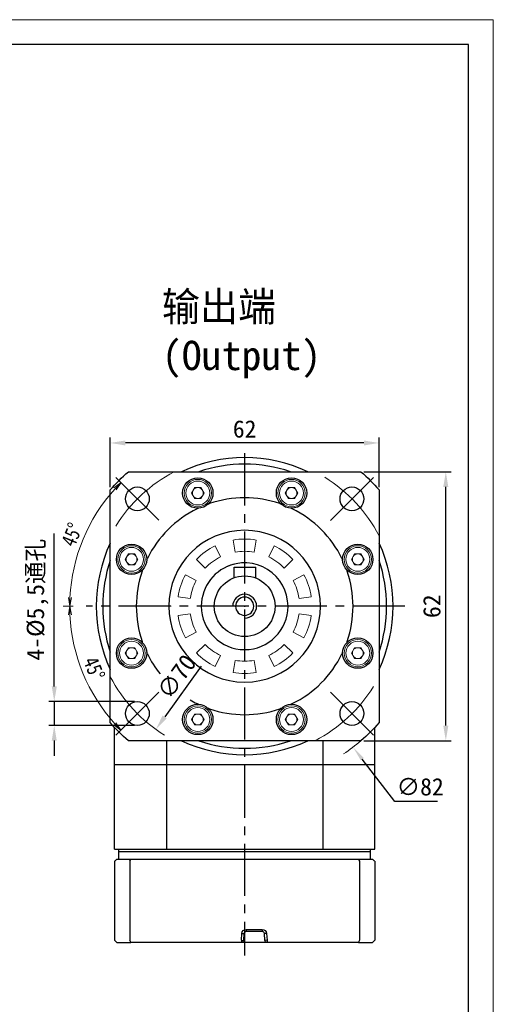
# Model space of a CAD drawing. Header units: millimetres. Extents: x 2421 to 2904, y 79 to 421.
# Tile 8 of 8: x 2795 to 2904, y 194 to 421. Entities that reach past the tile are written whole.
import ezdxf

# ---------------------------------------------------------------- set-up
doc = ezdxf.new("R2010")
doc.units = ezdxf.units.MM
doc.linetypes.add('ACAD_ISO10W100', pattern=[18, 12, -3, 0, -3])
doc.linetypes.add('点画线', pattern=[18, 12, -2, 2, -2])
doc.layers.add('6文字层', color=3, linetype='Continuous')
doc.layers.add('7中心线层', color=7, linetype='点画线')
for name, color, linetype, lineweight in [('中心线层', 7, 'ACAD_ISO10W100', 20), ('图框_外框线', 7, 'Continuous', 18), ('尺寸线', 7, 'Continuous', 18), ('标注线', 7, 'Continuous', 20), ('粗实线', 7, 'Continuous', 40)]:
    doc.layers.add(name, color=color, linetype=linetype, lineweight=lineweight)
doc.styles.add('宋体', font='txt', dxfattribs={"width": 0.8})
doc.styles.add('工程字', font='txt')
doc.dimstyles.new('A水平标注', dxfattribs={"dimtxt": 3.5, "dimasz": 2, "dimexe": 1.5, "dimexo": 3, "dimgap": 1.1, "dimtad": 1, "dimtoh": 1, "dimdec": 1, "dimdsep": 46, "dimtxsty": '宋体', "dimblk": 'OPEN', "dimcen": 3, "dimclrd": 3, "dimclre": 3, "dimclrt": 6, "dimadec": 0, "dimazin": 0, "dimtm": 1e-09, "dimtfac": 1, "dimtdec": 1, "dimtix": 1, "dimtmove": 0, "dimatfit": 3, "dimldrblk": 'OPEN', "dimfxl": 1, "dimtfill": 1, "dimtfillclr": 256, "dimlwd": 13, "dimlwe": 13, "dimarcsym": 0})
doc.dimstyles.new('DIMSTYLE_17', dxfattribs={"dimtxt": 8, "dimasz": 12, "dimexe": 0.18, "dimexo": 0.0625, "dimgap": 0.09, "dimtad": 1, "dimtih": 1, "dimtoh": 1, "dimdec": 3, "dimdsep": 46, "dimtxsty": 'Standard', "dimblk": '_CAXARROW', "dimcen": 0.09, "dimdle": 24, "dimadec": 0, "dimazin": 0, "dimtfac": 0.7, "dimtdec": 3, "dimtofl": 0, "dimtmove": 0, "dimatfit": 3, "dimfxl": 1, "dimtolj": 1, "dimarcsym": 0})
doc.dimstyles.new('ISO-25', dxfattribs={"dimtxt": 2.5, "dimasz": 2.5, "dimexe": 1.25, "dimexo": 0.625, "dimtad": 1, "dimtxsty": 'Standard', "dimcen": 2.5, "dimadec": 0, "dimazin": 0, "dimtfac": 1, "dimtmove": 0, "dimatfit": 3, "dimfxl": 1, "dimarcsym": 0})

# ---------------------------------------------------------------- blocks, each defined once
blk = doc.blocks.new('*D33')
at = {"layer": '6文字层', "color": 0, "linetype": 'ByBlock', "lineweight": -2}
for p, q in [((2874.07, 316.31), (2894.27, 316.31)), ((2893.02, 257.81), (2893.02, 312.81)), ((2874.07, 254.31), (2894.27, 254.31))]:
    blk.add_line(p, q, dxfattribs=at)
at = {"layer": '6文字层', "color": 0}
for points in [[(2893.6, 312.81), (2892.43, 312.81), (2893.02, 316.31)], [(2892.43, 257.81), (2893.6, 257.81), (2893.02, 254.31)]]:
    blk.add_solid(points, dxfattribs=at)
at = {"layer": 'Defpoints', "color": 0}
for p in [(2873.45, 316.31), (2893.02, 316.31), (2873.45, 254.31)]:
    blk.add_point(p, dxfattribs=at)
at = {"layer": '6文字层', "color": 0, "insert": (2889.82, 285.31), "char_height": 4, "attachment_point": 5, "rotation": 90}
blk.add_mtext('62', dxfattribs=at)
blk = doc.blocks.new('*D34')
at = {"layer": '6文字层', "color": 0, "linetype": 'ByBlock', "lineweight": -2}
for p, q in [((2815.61, 312.76), (2815.61, 324.19)), ((2874.11, 322.94), (2819.11, 322.94)), ((2877.61, 312.76), (2877.61, 324.19))]:
    blk.add_line(p, q, dxfattribs=at)
at = {"layer": '6文字层', "color": 0}
for points in [[(2819.11, 323.52), (2819.11, 322.36), (2815.61, 322.94)], [(2874.11, 322.36), (2874.11, 323.52), (2877.61, 322.94)]]:
    blk.add_solid(points, dxfattribs=at)
at = {"layer": 'Defpoints', "color": 0}
for p in [(2815.61, 322.94), (2815.61, 312.14), (2877.61, 312.14)]:
    blk.add_point(p, dxfattribs=at)
at = {"layer": '6文字层', "color": 0, "insert": (2846.61, 326.14), "char_height": 4, "attachment_point": 5}
blk.add_mtext('62', dxfattribs=at)
blk = doc.blocks.new('*D35')
at = {"layer": '6文字层', "color": 0, "linetype": 'ByBlock', "lineweight": -2}
blk.add_line((2836.6, 271.46), (2828.16, 259.78), dxfattribs=at)
at = {"layer": '6文字层', "color": 0}
blk.add_solid([(2827.69, 260.12), (2828.63, 259.43), (2826.11, 256.94)], dxfattribs=at)
at = {"layer": 'Defpoints', "color": 0}
for p in [(2867.12, 313.67), (2826.11, 256.94)]:
    blk.add_point(p, dxfattribs=at)
at = {"layer": '6文字层', "color": 0, "insert": (2830.93, 269.07), "char_height": 4, "attachment_point": 5, "rotation": 54.14}
blk.add_mtext('∅70', dxfattribs=at)
blk = doc.blocks.new('_CAXARROW')
blk.add_hatch(color=0).paths.add_polyline_path([(0, 0), (-1, 0.125), (-1, -0.125)], flags=0)
blk = doc.blocks.new('*D36')
at = {"layer": '6文字层', "color": 0, "linetype": 'ByBlock', "lineweight": -2}
for p, q in [((2846.52, 285.31), (2846.7, 285.31)), ((2846.61, 285.22), (2846.61, 285.4)), ((2881.27, 240.26), (2873.75, 250.04)), ((2891.12, 240.26), (2881.27, 240.26))]:
    blk.add_line(p, q, dxfattribs=at)
at = {"layer": 'Defpoints', "color": 0}
for p in [(2821.61, 317.8), (2871.62, 252.81)]:
    blk.add_point(p, dxfattribs=at)
at = {"layer": '6文字层', "color": 0, "lineweight": -2, "xscale": 3.5, "yscale": 3.5, "zscale": 3.5, "rotation": 127.5780495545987}
blk.add_blockref('_CAXARROW', (2871.62, 252.81), dxfattribs=at)
at = {"layer": '6文字层', "color": 0, "insert": (2887.1, 243.66), "char_height": 4, "attachment_point": 5, "style": '工程字'}
blk.add_mtext('\\A1;\\A1;∅82', dxfattribs=at)
blk = doc.blocks.new('_FILLED')
at = {"linetype": 'ByBlock'}
blk.add_hatch(color=0, dxfattribs=at).paths.add_polyline_path([(0, 0), (-1, 0.133), (-1, -0.133)], flags=0)
blk = doc.blocks.new('*D37')
at = {"layer": '6文字层', "color": 0, "linetype": 'ByBlock', "lineweight": -2}
for p, q in [((2802.68, 266.82), (2802.68, 302.08)), ((2821.2, 263.32), (2801.43, 263.32)), ((2802.68, 263.32), (2802.68, 257.82)), ((2821.2, 257.82), (2801.43, 257.82)), ((2802.68, 254.32), (2802.68, 250.82))]:
    blk.add_line(p, q, dxfattribs=at)
at = {"layer": '6文字层', "color": 0}
for points in [[(2802.1, 266.82), (2803.27, 266.82), (2802.68, 263.32)], [(2803.27, 254.32), (2802.1, 254.32), (2802.68, 257.82)]]:
    blk.add_solid(points, dxfattribs=at)
at = {"layer": 'Defpoints', "color": 0}
for p in [(2821.82, 263.32), (2802.68, 257.82), (2821.82, 257.82)]:
    blk.add_point(p, dxfattribs=at)
at = {"layer": '6文字层', "color": 0, "insert": (2798.85, 286.8), "char_height": 4, "attachment_point": 5, "rotation": 90, "style": '工程字'}
blk.add_mtext('4-%%c5,5通孔', dxfattribs=at)
blk = doc.blocks.new('_Open')
at = {"color": 0, "linetype": 'ByBlock', "lineweight": -2}
for p, q in [((-1, 0.17), (0, 0)), ((-1, -0.17), (0, 0)), ((0, 0), (-1, 0))]:
    blk.add_line(p, q, dxfattribs=at)
blk = doc.blocks.new('*D49')
at = {"color": 3, "lineweight": 13}
blk.add_line((2807.08, 285.31), (2804.74, 285.31), dxfattribs=at)
blk.add_arc((2846.61, 285.31), 40.37, 182.8387, 222.1369, dxfattribs=at)
at = {"layer": 'Defpoints', "color": 0}
for p in [(2810.08, 285.31), (2883.54, 285.31), (2806.89, 278.08), (2826.8, 265.52), (2816.9, 255.62)]:
    blk.add_point(p, dxfattribs=at)
at = {"color": 3, "lineweight": 13, "xscale": 2, "yscale": 2, "zscale": 2}
for p, rotation in [((2806.24, 285.31), 91.41936213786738), ((2818.05, 256.77), 313.5563043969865)]:
    blk.add_blockref('_Open', p, dxfattribs=dict(at, rotation=rotation))
at = {"color": 6, "insert": (2811.89, 270.93), "char_height": 3.5, "attachment_point": 5, "rotation": 292.4878, "style": '宋体', "bg_fill": 3, "box_fill_scale": 1.1, "bg_fill_color": 257, "bg_fill_transparency": 0}
blk.add_mtext('45%%d', dxfattribs=at)
blk = doc.blocks.new('*D50')
at = {"color": 3, "lineweight": 13}
blk.add_line((2807.08, 285.31), (2804.76, 285.31), dxfattribs=at)
blk.add_arc((2846.61, 285.31), 40.35, 137.8159, 177.1598, dxfattribs=at)
at = {"layer": 'Defpoints', "color": 0}
for p in [(2816.93, 315.02), (2826.82, 305.11), (2807.92, 296.76), (2810.08, 285.31), (2883.54, 285.31)]:
    blk.add_point(p, dxfattribs=at)
at = {"color": 3, "lineweight": 13, "xscale": 2, "yscale": 2, "zscale": 2}
for p, rotation in [((2818.09, 313.85), 46.39578960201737), ((2806.26, 285.31), 268.5798769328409)]:
    blk.add_blockref('_Open', p, dxfattribs=dict(at, rotation=rotation))
at = {"color": 6, "insert": (2806.76, 301.82), "char_height": 3.5, "attachment_point": 5, "rotation": 67.4878, "style": '宋体', "bg_fill": 3, "box_fill_scale": 1.1, "bg_fill_color": 257, "bg_fill_transparency": 0}
blk.add_mtext('45%%d', dxfattribs=at)

msp = doc.modelspace()

# ---------------------------------------------------------------- linework, layer by layer
msp.add_line((2815.6122, 285.3057), (2813.8622, 285.3057))
for start, end in [(0, 180), (270, 0)]:
    msp.add_arc((2846.6122, 285.3057), 2.75, start, end)
at = {"layer": '7中心线层'}
for p, q in [((2846.6122, 320.5557), (2846.6122, 204.8057)), ((2883.5416, 285.3057), (2810.082, 285.3057))]:
    msp.add_line(p, q, dxfattribs=at)
at = {"layer": '中心线层', "color": 0, "linetype": 'ByBlock'}
for p, q in [((2816.9264, 315.0168), (2826.8216, 305.1131)), ((2876.3233, 314.9916), (2866.4196, 305.0963)), ((2816.9011, 255.6198), (2826.8048, 265.5151)), ((2876.2981, 255.5946), (2866.4028, 265.4983))]:
    msp.add_line(p, q, dxfattribs=at)
for start, end in [(117.66045, 148.100522), (27.66045, 58.100522), (207.66045, 238.100522), (297.66045, 328.100522)]:
    msp.add_arc((2846.6122, 285.3057), 35, start, end, dxfattribs=at)
at = {"layer": '图框_外框线', "color": 3}
msp.add_lwpolyline([(2421.1197, 79.0577), (2903.9808, 79.0577), (2903.9808, 420.5095), (2421.1197, 420.5095)], close=True, dxfattribs=at)
at = {"layer": '图框_外框线', "color": 3, "lineweight": 25}
msp.add_lwpolyline([(2449.8615, 84.8061), (2898.2325, 84.8061), (2898.2325, 414.7612), (2449.8615, 414.7612)], close=True, dxfattribs=at)
at = {"layer": '尺寸线', "color": 7}
for p, q in [((2834.358, 311.4053), (2835.0797, 312.6553)), ((2835.0797, 310.1553), (2834.358, 311.4053)), ((2835.0797, 312.6553), (2836.5231, 312.6553)), ((2836.5231, 312.6553), (2837.2448, 311.4053)), ((2837.2448, 311.4053), (2836.5231, 310.1553)), ((2855.9797, 311.4053), (2856.7013, 312.6553)), ((2856.7013, 310.1553), (2855.9797, 311.4053)), ((2856.7013, 312.6553), (2858.1447, 312.6553)), ((2858.1447, 312.6553), (2858.8664, 311.4053)), ((2858.8664, 311.4053), (2858.1447, 310.1553)), ((2836.5231, 310.1553), (2835.0797, 310.1553)), ((2858.1447, 310.1553), (2856.7013, 310.1553)), ((2843.9215, 300.5658), (2844.413, 297.7779)), ((2848.8114, 297.7779), (2849.303, 300.5658)), ((2819.0693, 296.1165), (2819.7909, 297.3665)), ((2819.7909, 297.3665), (2821.2343, 297.3665)), ((2821.2343, 297.3665), (2821.956, 296.1165)), ((2841.0604, 296.6886), (2839.8194, 299.233)), ((2853.405, 299.233), (2852.164, 296.6886)), ((2871.2684, 296.1165), (2871.9901, 297.3665)), ((2871.9901, 297.3665), (2873.4335, 297.3665)), ((2873.4335, 297.3665), (2874.1552, 296.1165)), ((2819.7909, 294.8665), (2819.0693, 296.1165)), ((2821.956, 296.1165), (2821.2343, 294.8665)), ((2835.4657, 296.0698), (2837.5021, 294.1033)), ((2855.7224, 294.1033), (2857.7588, 296.0698)), ((2871.9901, 294.8665), (2871.2684, 296.1165)), ((2874.1552, 296.1165), (2873.4335, 294.8665)), ((2821.2343, 294.8665), (2819.7909, 294.8665)), ((2873.4335, 294.8665), (2871.9901, 294.8665)), ((2835.43, 291.2514), (2832.9305, 292.5804)), ((2860.2939, 292.5804), (2857.7944, 291.2514)), ((2831.2675, 287.4623), (2834.0709, 287.0683)), ((2859.1536, 287.0683), (2861.9569, 287.4623)), ((2829.1122, 285.3057), (2828.6122, 285.3057)), ((2829.1122, 285.3057), (2829.6167, 285.3057)), ((2864.1122, 285.3057), (2863.6077, 285.3057)), ((2864.1122, 285.3057), (2864.6122, 285.3057)), ((2834.0709, 283.5431), (2831.2675, 283.1491)), ((2861.9569, 283.1491), (2859.1536, 283.5431)), ((2832.9305, 278.031), (2835.43, 279.36)), ((2857.7944, 279.36), (2860.2939, 278.031)), ((2819.0693, 274.4949), (2819.7909, 275.7449)), ((2819.7909, 275.7449), (2821.2343, 275.7449)), ((2821.2343, 275.7449), (2821.956, 274.4949)), ((2837.5021, 276.5081), (2835.4657, 274.5416)), ((2857.7588, 274.5416), (2855.7224, 276.5081)), ((2871.2684, 274.4949), (2871.9901, 275.7449)), ((2871.9901, 275.7449), (2873.4335, 275.7449)), ((2873.4335, 275.7449), (2874.1552, 274.4949)), ((2819.7909, 273.2449), (2819.0693, 274.4949)), ((2821.2343, 273.2449), (2819.7909, 273.2449)), ((2821.956, 274.4949), (2821.2343, 273.2449)), ((2839.8194, 271.3784), (2841.0604, 273.9228)), ((2844.413, 272.8335), (2843.9215, 270.0456)), ((2849.303, 270.0456), (2848.8114, 272.8335)), ((2852.164, 273.9228), (2853.405, 271.3784)), ((2871.9901, 273.2449), (2871.2684, 274.4949)), ((2873.4335, 273.2449), (2871.9901, 273.2449)), ((2874.1552, 274.4949), (2873.4335, 273.2449)), ((2834.358, 259.2061), (2835.0797, 260.4561)), ((2835.0797, 257.9561), (2834.358, 259.2061)), ((2835.0797, 260.4561), (2836.5231, 260.4561)), ((2836.5231, 260.4561), (2837.2448, 259.2061)), ((2837.2448, 259.2061), (2836.5231, 257.9561)), ((2855.9797, 259.2061), (2856.7013, 260.4561)), ((2856.7013, 257.9561), (2855.9797, 259.2061)), ((2856.7013, 260.4561), (2858.1447, 260.4561)), ((2858.1447, 260.4561), (2858.8664, 259.2061)), ((2858.8664, 259.2061), (2858.1447, 257.9561)), ((2836.5231, 257.9561), (2835.0797, 257.9561)), ((2858.1447, 257.9561), (2856.7013, 257.9561))]:
    msp.add_line(p, q, dxfattribs=at)
for centre, radius, start, end in [((2835.8014, 311.4053), 3.15, 0, 180), ((2857.423, 311.4053), 3.15, 135, 315), ((2857.423, 311.4053), 3.15, 315, 135), ((2835.8014, 311.4053), 3.15, 180, 0), ((2835.8014, 311.4053), 1.25, 150, 180), ((2835.8014, 311.4053), 1.25, 180, 210), ((2835.8014, 311.4053), 1.25, 30, 90), ((2835.8014, 311.4053), 1.25, 0, 30), ((2835.8014, 311.4053), 1.25, 330, 0), ((2857.423, 311.4053), 1.25, 150, 180), ((2857.423, 311.4053), 1.25, 180, 210), ((2857.423, 311.4053), 1.25, 30, 90), ((2857.423, 311.4053), 1.25, 0, 30), ((2857.423, 311.4053), 1.25, 330, 0), ((2835.8014, 311.4053), 1.25, 210, 270), ((2835.8014, 311.4053), 1.25, 270, 330), ((2857.423, 311.4053), 1.25, 210, 270), ((2857.423, 311.4053), 1.25, 270, 330), ((2846.6122, 285.3057), 15.4955, 80, 100), ((2820.5126, 296.1165), 3.15, 45, 225), ((2820.5126, 296.1165), 3.15, 225, 45), ((2820.5126, 296.1165), 1.25, 30, 90), ((2846.6122, 285.3057), 15.4955, 116, 136), ((2846.6122, 285.3057), 15.4955, 44, 64), ((2872.7118, 296.1165), 3.15, 90, 270), ((2872.7118, 296.1165), 3.15, 270, 90), ((2872.7118, 296.1165), 1.25, 30, 90), ((2820.5126, 296.1165), 1.25, 150, 180), ((2820.5126, 296.1165), 1.25, 180, 210), ((2820.5126, 296.1165), 1.25, 210, 270), ((2820.5126, 296.1165), 1.25, 270, 330), ((2820.5126, 296.1165), 1.25, 0, 30), ((2820.5126, 296.1165), 1.25, 330, 0), ((2872.7118, 296.1165), 1.25, 150, 180), ((2872.7118, 296.1165), 1.25, 180, 210), ((2872.7118, 296.1165), 1.25, 210, 270), ((2872.7118, 296.1165), 1.25, 270, 330), ((2872.7118, 296.1165), 1.25, 0, 30), ((2872.7118, 296.1165), 1.25, 330, 0), ((2846.6122, 285.3057), 15.4955, 152, 172), ((2846.6122, 285.3057), 15.4955, 8, 28), ((2846.6122, 285.3057), 15.4955, 188, 208), ((2846.6122, 285.3057), 15.4955, 332, 352), ((2820.5126, 274.4949), 3.15, 90, 270), ((2820.5126, 274.4949), 3.15, 270, 90), ((2872.7118, 274.4949), 3.15, 45, 225), ((2820.5126, 274.4949), 1.25, 150, 180), ((2820.5126, 274.4949), 1.25, 30, 90), ((2820.5126, 274.4949), 1.25, 0, 30), ((2872.7118, 274.4949), 3.15, 225, 45), ((2872.7118, 274.4949), 1.25, 150, 180), ((2872.7118, 274.4949), 1.25, 30, 90), ((2872.7118, 274.4949), 1.25, 0, 30), ((2820.5126, 274.4949), 1.25, 180, 210), ((2820.5126, 274.4949), 1.25, 210, 270), ((2820.5126, 274.4949), 1.25, 270, 330), ((2820.5126, 274.4949), 1.25, 330, 0), ((2846.6122, 285.3057), 15.4955, 224, 244), ((2846.6122, 285.3057), 15.4955, 296, 316), ((2872.7118, 274.4949), 1.25, 180, 210), ((2872.7118, 274.4949), 1.25, 210, 270), ((2872.7118, 274.4949), 1.25, 270, 330), ((2872.7118, 274.4949), 1.25, 330, 0), ((2846.6122, 285.3057), 15.4955, 260, 280), ((2835.8014, 259.2061), 3.15, 135, 315), ((2835.8014, 259.2061), 3.15, 315, 135), ((2857.423, 259.2061), 3.15, 0, 180), ((2835.8014, 259.2061), 1.25, 150, 180), ((2835.8014, 259.2061), 1.25, 180, 210), ((2835.8014, 259.2061), 1.25, 30, 90), ((2835.8014, 259.2061), 1.25, 0, 30), ((2835.8014, 259.2061), 1.25, 330, 0), ((2857.423, 259.2061), 3.15, 180, 0), ((2857.423, 259.2061), 1.25, 150, 180), ((2857.423, 259.2061), 1.25, 180, 210), ((2857.423, 259.2061), 1.25, 30, 90), ((2857.423, 259.2061), 1.25, 0, 30), ((2857.423, 259.2061), 1.25, 330, 0), ((2835.8014, 259.2061), 1.25, 210, 270), ((2835.8014, 259.2061), 1.25, 270, 330), ((2857.423, 259.2061), 1.25, 210, 270), ((2857.423, 259.2061), 1.25, 270, 330)]:
    msp.add_arc(centre, radius, start, end, dxfattribs=at)
at = {"layer": '尺寸线', "color": 7, "extrusion": (0, 0, -1)}
for centre, radius, start, end in [((-2835.8014, 311.4053), 2.75, 0, 180), ((-2857.423, 311.4053), 2.75, 0, 180), ((-2835.8014, 311.4053), 2.75, 180, 0), ((-2835.8014, 311.4053), 1.25, 30, 90), ((-2857.423, 311.4053), 2.75, 180, 0), ((-2857.423, 311.4053), 1.25, 30, 90), ((-2820.5126, 296.1165), 2.75, 0, 180), ((-2820.5126, 296.1165), 1.25, 30, 90), ((-2846.6122, 285.3057), 12.6646, 80, 100), ((-2872.7118, 296.1165), 2.75, 0, 180), ((-2872.7118, 296.1165), 1.25, 30, 90), ((-2820.5126, 296.1165), 2.75, 180, 0), ((-2846.6122, 285.3057), 12.6646, 44, 64), ((-2846.6122, 285.3057), 12.6646, 116, 136), ((-2872.7118, 296.1165), 2.75, 180, 0), ((-2846.6122, 285.3057), 12.6646, 8, 28), ((-2846.6122, 285.3057), 12.6646, 152, 172), ((-2846.6122, 285.3057), 12.6646, 332, 352), ((-2846.6122, 285.3057), 12.6646, 188, 208), ((-2820.5126, 274.4949), 2.75, 0, 180), ((-2872.7118, 274.4949), 2.75, 0, 180), ((-2820.5126, 274.4949), 1.25, 30, 90), ((-2846.6122, 285.3057), 12.6646, 296, 316), ((-2846.6122, 285.3057), 12.6646, 224, 244), ((-2872.7118, 274.4949), 1.25, 30, 90), ((-2820.5126, 274.4949), 2.75, 180, 0), ((-2846.6122, 285.3057), 12.6646, 260, 280), ((-2872.7118, 274.4949), 2.75, 180, 0), ((-2835.8014, 259.2061), 2.75, 0, 180), ((-2857.423, 259.2061), 2.75, 0, 180), ((-2835.8014, 259.2061), 2.75, 180, 0), ((-2835.8014, 259.2061), 1.25, 30, 90), ((-2857.423, 259.2061), 2.75, 180, 0), ((-2857.423, 259.2061), 1.25, 30, 90)]:
    msp.add_arc(centre, radius, start, end, dxfattribs=at)
at = {"layer": '尺寸线', "color": 0, "linetype": 'ByBlock'}
msp.add_arc((2846.6122, 285.3057), 41, 303.844321, 310.878635, dxfattribs=at)
at = {"layer": '标注线', "color": 0, "lineweight": -3}
for p, q in [((2828.5845, 254.3057), (2828.5845, 229.3057)), ((2864.64, 254.3057), (2864.64, 229.3057)), ((2820.1547, 226.5057), (2820.1547, 208.3057)), ((2873.0697, 226.5057), (2873.0697, 208.3057)), ((2845.8452, 208.3057), (2845.955, 209.8755)), ((2845.955, 209.8755), (2846.4537, 209.8406)), ((2846.4537, 209.8406), (2846.344, 208.2708)), ((2846.9525, 210.8057), (2846.9525, 210.3057)), ((2846.9525, 210.8057), (2850.6704, 210.8057)), ((2850.6704, 210.3057), (2846.9525, 210.3057)), ((2850.6704, 210.8057), (2850.6704, 210.3057)), ((2851.6679, 209.8755), (2851.1691, 209.8406)), ((2851.2789, 208.2708), (2851.1691, 209.8406)), ((2851.6679, 209.8755), (2851.7777, 208.3057)), ((2845.8452, 208.3057), (2846.344, 208.2708)), ((2845.8452, 208.3057), (2845.8452, 207.8057)), ((2851.7777, 208.3057), (2851.2789, 208.2708)), ((2851.7777, 208.3057), (2851.7777, 207.8057))]:
    msp.add_line(p, q, dxfattribs=at)
at = {"layer": '标注线', "color": 0, "lineweight": -3, "extrusion": (0, 0, -1)}
for centre, radius, start, end in [((-2846.9525, 209.8057), 1, 4, 90), ((-2850.6704, 209.8057), 1, 90, 176), ((-2845.8452, 208.3057), 0.5, 184, 270), ((-2851.7777, 208.3057), 0.5, 270, 356)]:
    msp.add_arc(centre, radius, start, end, dxfattribs=at)
at = {"layer": '标注线', "color": 0, "lineweight": -3}
for centre, start, end in [((2846.9525, 209.8057), 90, 176), ((2850.6704, 209.8057), 4, 90)]:
    msp.add_arc(centre, 0.5, start, end, dxfattribs=at)
for points in [[(2820.1547, 226.5057), (2820.2177, 226.6724), (2820.2809, 226.8391), (2820.3444, 227.0057)], [(2872.8801, 227.0057), (2872.9435, 226.8391), (2873.0067, 226.6724), (2873.0697, 226.5057)], [(2820.3444, 207.8057), (2820.2809, 207.9723), (2820.2177, 208.139), (2820.1547, 208.3057)], [(2873.0697, 208.3057), (2873.0067, 208.139), (2872.9435, 207.9723), (2872.8801, 207.8057)]]:
    msp.add_open_spline(points, degree=3, dxfattribs=at)
at = {"layer": '粗实线', "color": 0, "lineweight": 30}
for p, q in [((2819.7794, 316.3057), (2873.445, 316.3057)), ((2815.6122, 258.4729), (2815.6122, 312.1385)), ((2877.6122, 312.1385), (2877.6122, 258.4729)), ((2844.2022, 291.8778), (2844.2022, 294.3057)), ((2844.2022, 294.3057), (2849.2022, 294.3057)), ((2849.2022, 291.8089), (2849.2022, 294.3057)), ((2816.6122, 229.3057), (2816.6122, 257.3593)), ((2876.6122, 229.3057), (2876.6122, 257.3593)), ((2873.445, 254.3057), (2819.7794, 254.3057)), ((2816.6122, 248.8057), (2846.6122, 248.8057)), ((2816.6122, 248.8057), (2846.6122, 248.8057)), ((2816.6122, 248.8057), (2846.6122, 248.8057)), ((2846.6122, 248.8057), (2876.6122, 248.8057)), ((2846.6122, 248.8057), (2876.6122, 248.8057)), ((2846.6122, 248.8057), (2876.6122, 248.8057)), ((2816.6122, 229.3057), (2876.6122, 229.3057)), ((2817.1122, 227.0057), (2820.3444, 227.0057)), ((2817.6122, 228.8057), (2875.6122, 228.8057)), ((2820.3444, 227.0057), (2872.8801, 227.0057)), ((2872.8801, 227.0057), (2876.1122, 227.0057)), ((2816.6122, 226.5057), (2816.6122, 208.3057)), ((2876.6122, 226.5057), (2876.6122, 208.3057)), ((2817.1122, 207.8057), (2820.3444, 207.8057)), ((2845.8452, 207.8057), (2820.3444, 207.8057)), ((2847.3114, 207.8057), (2845.8452, 207.8057)), ((2850.3114, 207.8057), (2847.3114, 207.8057)), ((2851.7777, 207.8057), (2850.3114, 207.8057)), ((2872.8801, 207.8057), (2851.7777, 207.8057)), ((2872.8801, 207.8057), (2876.1122, 207.8057))]:
    msp.add_line(p, q, dxfattribs=at)
at = {"layer": '粗实线', "linetype": 'Continuous', "lineweight": 30}
for p, q in [((2817.6122, 227.0057), (2817.6122, 229.3057)), ((2875.6122, 227.0057), (2875.6122, 229.3057))]:
    msp.add_line(p, q, dxfattribs=at)
at = {"layer": '粗实线', "color": 0, "lineweight": 30}
for centre, radius in [((2835.8014, 311.4053), 3.5), ((2857.423, 311.4053), 3.5), ((2820.5126, 296.1165), 3.5), ((2872.7118, 296.1165), 3.5), ((2846.6122, 285.3057), 7), ((2820.5126, 274.4949), 3.5), ((2872.7118, 274.4949), 3.5), ((2835.8014, 259.2061), 3.5), ((2857.423, 259.2061), 3.5)]:
    msp.add_circle(centre, radius, dxfattribs=at)
at = {"layer": '粗实线', "color": 0, "linetype": 'ByBlock', "lineweight": 30}
for centre in [(2821.853, 310.0439), (2871.3715, 310.0439), (2821.853, 260.5675), (2871.3715, 260.5675)]:
    msp.add_circle(centre, 2.75, dxfattribs=at)
at = {"layer": '粗实线', "color": 0, "lineweight": 30}
for radius, start, end in [(34.25, 64.838033, 115.161967), (32.75, 71.187188, 108.812814), (25, 71.094486, 108.905514), (25, 116.094486, 153.905514), (25, 26.094486, 63.905514), (17.5, 0, 180), (34.25, 154.838033, 205.161967), (34.25, 334.838033, 25.161967), (32.75, 161.184376, 180), (10, 0, 115.941526), (32.75, 0, 18.815624), (25, 161.094486, 180), (10, 103.945569, 180), (25, 0, 18.905514), (2.1, 0, 180), (32.75, 180, 198.815624), (25, 180, 198.905514), (17.5, 180, 0), (10, 180, 0), (2.1, 180, 0), (25, 341.094486, 0), (32.75, 341.184376, 0), (25, 206.094486, 218.618554), (25, 296.094486, 333.905514), (25, 239.727753, 243.905514), (25, 251.094486, 288.905514), (34.25, 244.838033, 295.161967), (32.75, 251.187188, 288.812814)]:
    msp.add_arc((2846.6122, 285.3057), radius, start, end, dxfattribs=at)
at = {"layer": '粗实线', "color": 0, "lineweight": 30, "extrusion": (0, 0, -1)}
for start, end in [(40.878635, 49.121365), (130.878635, 139.121365), (310.878635, 319.121365), (220.878635, 229.121365)]:
    msp.add_arc((-2846.6122, 285.3057), 41, start, end, dxfattribs=at)
at = {"layer": '粗实线', "color": 0, "lineweight": 30}
for points in [[(2838.185, 308.8425), (2838.3062, 308.8859), (2838.4125, 308.923), (2838.512, 308.9571)], [(2854.7124, 308.9571), (2854.8119, 308.923), (2854.9183, 308.8859), (2855.0395, 308.8425)], [(2835.6159, 307.7575), (2835.7103, 307.8037), (2835.8118, 307.8527), (2835.9282, 307.9077)], [(2857.2963, 307.9077), (2857.4127, 307.8527), (2857.5141, 307.8037), (2857.6085, 307.7575)], [(2824.0102, 295.9898), (2824.0652, 296.1062), (2824.1142, 296.2076), (2824.1605, 296.302)], [(2869.064, 296.302), (2869.1102, 296.2076), (2869.1592, 296.1062), (2869.2142, 295.9898)], [(2822.9609, 293.4059), (2822.9949, 293.5054), (2823.032, 293.6118), (2823.0754, 293.733)], [(2870.149, 293.733), (2870.1924, 293.6118), (2870.2295, 293.5054), (2870.2636, 293.4059)], [(2823.0754, 276.8785), (2823.032, 276.9996), (2822.9949, 277.106), (2822.9609, 277.2055)], [(2870.2636, 277.2055), (2870.2295, 277.106), (2870.1924, 276.9996), (2870.149, 276.8785)], [(2824.1605, 274.3094), (2824.1142, 274.4038), (2824.0652, 274.5053), (2824.0102, 274.6216)], [(2869.2142, 274.6216), (2869.1592, 274.5053), (2869.1102, 274.4038), (2869.064, 274.3094)], [(2835.9282, 262.7037), (2835.8118, 262.7587), (2835.7103, 262.8077), (2835.6159, 262.854)], [(2838.512, 261.6544), (2838.4125, 261.6884), (2838.3062, 261.7255), (2838.185, 261.7689)], [(2855.0395, 261.7689), (2854.9183, 261.7255), (2854.8119, 261.6884), (2854.7124, 261.6544)], [(2857.6085, 262.854), (2857.5141, 262.8077), (2857.4127, 262.7587), (2857.2963, 262.7037)], [(2817.1122, 227.0057), (2816.9456, 226.8391), (2816.7789, 226.6724), (2816.6122, 226.5057)], [(2876.6122, 226.5057), (2876.4455, 226.6724), (2876.2788, 226.8391), (2876.1122, 227.0057)], [(2816.6122, 208.3057), (2816.7789, 208.139), (2816.9456, 207.9723), (2817.1122, 207.8057)], [(2876.1122, 207.8057), (2876.2788, 207.9723), (2876.4455, 208.139), (2876.6122, 208.3057)]]:
    msp.add_open_spline(points, degree=3, dxfattribs=at)

# ---------------------------------------------------------------- texts
at = {"layer": '尺寸线', "color": 0, "linetype": 'ByBlock', "insert": (2827.5173, 357.7411), "char_height": 6.75, "width": 56.777479, "attachment_point": 1, "style": '工程字'}
msp.add_mtext('输出端(Output)', dxfattribs=at)

# ---------------------------------------------------------------- dimensions: what is measured, and where the dimension line sits
at = {"layer": '6文字层', "linetype": 'ByBlock'}
dim = msp.add_linear_dim(base=(2815.6122, 322.9394), p1=(2877.6122, 312.1385), p2=(2815.6122, 312.1385), dimstyle='ISO-25', override={"dimtxt": 4, "dimasz": 3.5, "dimgap": 1.2}, dxfattribs=at)
dim.commit()
dim.dimension.update_dxf_attribs({"geometry": '*D34', "text_midpoint": (2846.6122, 322.9394), "dimtype": 160})
dim = msp.add_diameter_dim_2p(p1=(2821.6087, 317.7992), p2=(2871.6157, 252.8122), text='\\A1;<>', dimstyle='DIMSTYLE_17', override={"dimtxt": 4, "dimasz": 3.5, "dimgap": 1.4, "dimtxsty": '工程字', "dimtol": 0, "dimldrblk": '_FILLED'}, dxfattribs=at)
dim.commit()
dim.dimension.update_dxf_attribs({"geometry": '*D36', "text_midpoint": (2887.0965, 240.2635), "dimtype": 163})
dim = msp.add_linear_dim(base=(2893.0158, 316.3057), p1=(2873.445, 254.3057), p2=(2873.445, 316.3057), angle=90, dimstyle='ISO-25', override={"dimtxt": 4, "dimasz": 3.5, "dimgap": 1.2}, dxfattribs=at)
dim.commit()
dim.dimension.update_dxf_attribs({"geometry": '*D33', "text_midpoint": (2889.8158, 285.3057)})
dim = msp.add_diameter_dim_2p(p1=(2867.1155, 313.6715), p2=(2826.109, 256.9399), dimstyle='ISO-25', override={"dimtxt": 4, "dimasz": 3.5, "dimgap": 1.2}, dxfattribs=at)
dim.commit()
dim.dimension.update_dxf_attribs({"geometry": '*D35', "text_midpoint": (2833.5242, 267.1987), "dimtype": 163})
dim = msp.add_linear_dim(base=(2802.6827, 257.8176), p1=(2821.8238, 263.3173), p2=(2821.8238, 257.8176), angle=270, text='4-%%c<>通孔', dimstyle='ISO-25', override={"dimtxt": 4, "dimasz": 3.5, "dimgap": 1.2, "dimtxsty": '工程字'}, dxfattribs=at)
dim.commit()
dim.dimension.update_dxf_attribs({"geometry": '*D37', "text_midpoint": (2802.6827, 286.7997), "dimtype": 160})

# ---------------------------------------------------------------- next in the draw order: dimensions: what is measured, and where the dimension line sits
dim = msp.add_angular_dim_2l(base=(2806.8921, 278.0836), line1=((2816.9011, 255.6198), (2826.8048, 265.5151)), line2=((2883.5416, 285.3057), (2810.082, 285.3057)), dimstyle='A水平标注')
dim.commit()
dim.dimension.update_dxf_attribs({"geometry": '*D49', "text_midpoint": (2811.8897, 270.9318)})

# ---------------------------------------------------------------- next in the draw order: dimensions: what is measured, and where the dimension line sits
dim = msp.add_angular_dim_2l(base=(2807.9236, 296.764), line1=((2816.9264, 315.0168), (2826.8216, 305.1131)), line2=((2883.5416, 285.3057), (2810.082, 285.3057)), dimstyle='A水平标注')
dim.commit()
dim.dimension.update_dxf_attribs({"geometry": '*D50', "text_midpoint": (2806.7585, 301.8236)})

doc.saveas('drawing.dxf')
